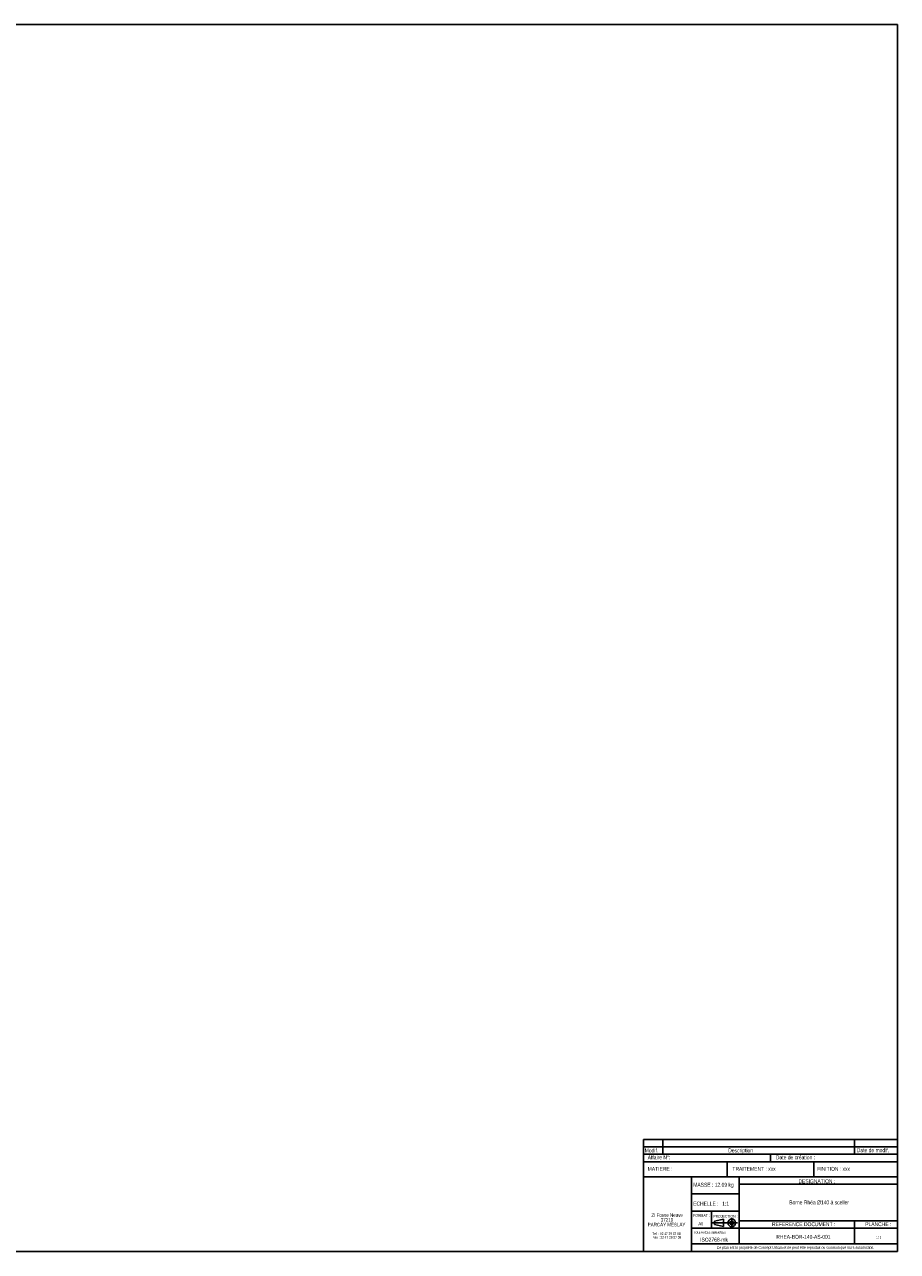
# Model space of a CAD drawing. Header units: millimetres. Extents: x 10 to 1179, y 10 to 831.
# Tile 2 of 2: x 594 to 1179, y 10 to 831. Entities that reach past the tile are written whole.
import ezdxf

# ---------------------------------------------------------------- set-up
doc = ezdxf.new("R2010")
doc.units = ezdxf.units.MM
doc.layers.add('FORMAT', color=7, linetype='Continuous')
doc.styles.add('SLDTEXTSTYLE0', font='TXT', dxfattribs={"width": 0.75})
doc.styles.add('SLDTEXTSTYLE1', font='TXT', dxfattribs={"width": 0.605})
doc.styles.add('SLDTEXTSTYLE2', font='TXT', dxfattribs={"width": 0.563})
doc.styles.add('SLDTEXTSTYLE3', font='TXT', dxfattribs={"width": 0.666667})
doc.styles.add('SLDTEXTSTYLE4', font='TXT', dxfattribs={"width": 0.675})

# ---------------------------------------------------------------- blocks, each defined once
blk = doc.blocks.new('SW_NOTE_0')
at = {"layer": 'FORMAT', "color": 0, "attachment_point": 2}
for s, insert, char_height, style in [('ZI Fosse Neuve', (11.05, 3.07), 2.3813, 'SLDTEXTSTYLE0'), ('PARCAY MESLAY', (10.64, -3.28), 2.3813, 'SLDTEXTSTYLE0'), ('37210', (10.92, -0.11), 2.381, 'SLDTEXTSTYLE0'), ('Tel  : 02 47 29 07 08', (10.56, -9.61), 1.8521, 'SLDTEXTSTYLE3'), ('Fax : 02 47 29 07 09', (10.88, -12.08), 1.8521, 'SLDTEXTSTYLE4')]:
    blk.add_mtext(s, dxfattribs=dict(at, insert=insert, char_height=char_height, style=style))

msp = doc.modelspace()

# ---------------------------------------------------------------- linework, layer by layer
at = {"layer": 'FORMAT', "color": 171}
for p, q in [((10, 831), (1179, 831)), ((1179, 831), (1179, 10)), ((1179, 70), (1009, 70)), ((1009, 10), (1009, 70)), ((1065, 70), (1065, 60)), ((1123, 70), (1123, 60)), ((1179, 10), (1179, 70)), ((1009, 60), (1179, 60)), ((1041, 60), (1041, 10)), ((1073, 60), (1073, 15)), ((1073, 55), (1179, 55)), ((1041, 48.5), (1073, 48.5)), ((1041, 37), (1073, 37)), ((1054.5, 37), (1054.5, 25.5)), ((1041, 25.5), (1179, 25.5)), ((1073, 30.5), (1179, 30.5)), ((1150.123, 30.5), (1150.123, 15)), ((10, 10), (1179, 10)), ((1179, 10), (1009, 10)), ((1041, 15), (1179, 15))]:
    msp.add_line(p, q, dxfattribs=at)
at = {"layer": 'FORMAT'}
for p, q in [((1009, 80), (1009, 85)), ((1009, 85), (1178.999, 85)), ((1021.953, 75), (1021.953, 85)), ((1150.123, 75), (1150.123, 85)), ((1178.999, 80), (1178.999, 85)), ((1009, 75), (1009, 80)), ((1009, 80), (1179, 80)), ((1009, 80), (1178.999, 80)), ((1009, 70), (1009, 75)), ((1009, 75), (1179, 75)), ((1009, 75), (1179, 75)), ((1094, 70), (1094, 75)), ((1179, 75), (1179, 80)), ((1179, 70), (1179, 75)), ((1009, 70), (1179, 70))]:
    msp.add_line(p, q, dxfattribs=at)
at = {"layer": 'FORMAT', "color": 7}
for p, q in [((1055.192, 29.136), (1071.961, 29.136)), ((1056.551, 30.235), (1062.449, 31.593)), ((1056.551, 28.037), (1056.551, 30.235)), ((1056.551, 28.037), (1062.449, 26.678)), ((1062.449, 31.593), (1062.449, 26.678)), ((1062.449, 31.593), (1062.449, 26.678)), ((1068.029, 32.25), (1068.029, 26.051))]:
    msp.add_line(p, q, dxfattribs=at)
for radius in [2.574, 1.214]:
    msp.add_circle((1068.029, 29.136), radius, dxfattribs=at)

# ---------------------------------------------------------------- block references
at = {"layer": 'FORMAT'}
msp.add_blockref('SW_NOTE_0', (1013.741, 32.441), dxfattribs=at)

# ---------------------------------------------------------------- texts
for s, insert, char_height, attachment_point, style in [('Modif.', (1009.758, 78.908), 2.6458, 1, 'SLDTEXTSTYLE0'), ('Affaire N°:', (1011.766, 74.286), 2.64583, 1, 'SLDTEXTSTYLE0'), ('Description', (1065.687, 78.908), 2.64583, 1, 'SLDTEXTSTYLE0'), ('Date de création :', (1097.619, 74.286), 2.64583, 1, 'SLDTEXTSTYLE0'), ('Date de modif.', (1151.769, 79.068), 2.64583, 1, 'SLDTEXTSTYLE0'), ('MATIERE :', (1011.766, 66.609), 2.6458, 1, 'SLDTEXTSTYLE0'), ('TRAITEMENT : xxx', (1068.477, 66.609), 2.64583, 1, 'SLDTEXTSTYLE0'), ('FINITION : xxx', (1125.269, 66.609), 2.64583, 1, 'SLDTEXTSTYLE0'), ('DESIGNATION :', (1125.031, 58.303), 2.64583, 2, 'SLDTEXTSTYLE0'), ('MASSE : 12.09 kg', (1042.246, 55.956), 2.64583, 1, 'SLDTEXTSTYLE0'), ('ECHELLE :', (1042.212, 43.317), 2.6458, 1, 'SLDTEXTSTYLE0'), ('1:1', (1061.64, 43.317), 2.6458, 1, 'SLDTEXTSTYLE0'), ('Borne Rhéa Ø140 à sceller', (1126.537, 44.151), 2.64583, 2, 'SLDTEXTSTYLE0'), ('FORMAT :', (1042.201, 35.023), 1.8521, 1, 'SLDTEXTSTYLE0'), ('PROJECTION :', (1055.661, 34.468), 1.85208, 1, 'SLDTEXTSTYLE0'), ('A0', (1047.328, 29.596), 2.1167, 2, 'SLDTEXTSTYLE0'), ('REFERENCE DOCUMENT :', (1116.209, 29.586), 2.64583, 2, 'SLDTEXTSTYLE0'), ('PLANCHE :', (1166.181, 29.586), 2.6458, 2, 'SLDTEXTSTYLE0'), ('TOLERANCES GENERALES :', (1042.816, 23.54), 1.5875, 1, 'SLDTEXTSTYLE1'), ('ISO2768-mk', (1056.176, 19.192), 2.6458, 2, 'SLDTEXTSTYLE0'), ('RHEA-BOR-140-AS-001', (1116.026, 21.109), 2.64583, 2, 'SLDTEXTSTYLE0'), ('1 / 1', (1166.436, 20.34), 1.8521, 2, 'SLDTEXTSTYLE2'), ('Ce plan est la propriété de Concept Urbain et ne peut être reproduit ou communiqué sans autorisation.', (1110.762, 13.605), 1.852083, 2, 'SLDTEXTSTYLE0')]:
    msp.add_mtext(s, dxfattribs=dict(at, insert=insert, char_height=char_height, attachment_point=attachment_point, style=style))

doc.saveas('drawing.dxf')
